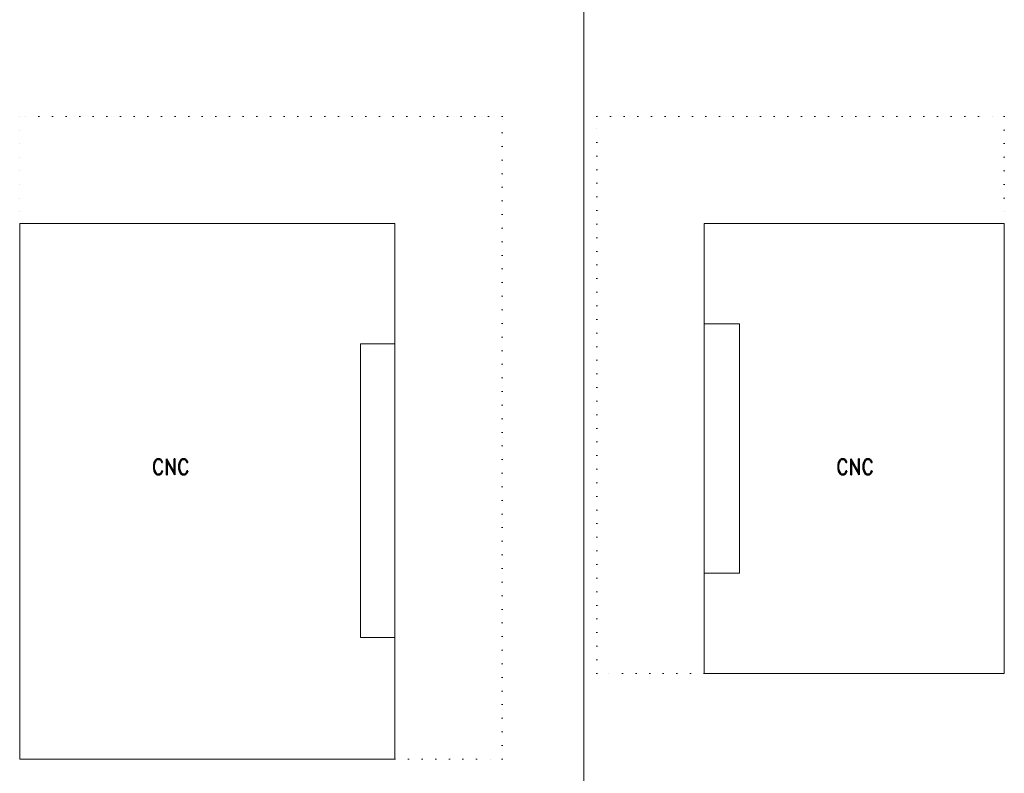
# Model space of a CAD drawing. Header units: millimetres. Extents: x 6491141 to 6692158, y 1846388 to 1929513.
# Tile 8 of 245: x 6511530 to 6520715, y 1907544 to 1914580. Entities that reach past the tile are written whole.
import ezdxf

# ---------------------------------------------------------------- set-up
doc = ezdxf.new("R2010")
doc.units = ezdxf.units.MM
doc.linetypes.add('TEČKOVANÁ', pattern=[6.35, 0, -6.35])
doc.layers.add('ZTI-SVODY', color=31, linetype='KANALIZACE', lineweight=40)
doc.styles.add('ROMAND', font='romand.shx', dxfattribs={"width": 0.85})
doc.styles.get("Standard").update_dxf_attribs({"font": 'romans.shx'})
doc.linetypes.add('KANALIZACE', pattern='A,30,-3.5,["C",Standard,S=2.54,R=0,X=-3.81,Y=-1.27],-0.001', length=33.501)

msp = doc.modelspace()

# ---------------------------------------------------------------- linework, layer by layer
at = {"color": 8, "linetype": 'TEČKOVANÁ', "lineweight": 13, "ltscale": 20}
for p, q in [((6516029.9, 1913677.1), (6511529.9, 1913677.1)), ((6511529.9, 1913677.1), (6511529.9, 1912677.1)), ((6516029.9, 1907677.1), (6516029.9, 1913677.1)), ((6516915.3, 1908477.1), (6516915.3, 1913677.1)), ((6516915.3, 1913677.1), (6520715.3, 1913677.1)), ((6520715.3, 1913677.1), (6520715.3, 1912677.1)), ((6517915.3, 1908477.1), (6516915.3, 1908477.1)), ((6515029.9, 1907677.1), (6516029.9, 1907677.1))]:
    msp.add_line(p, q, dxfattribs=at)
at = {"color": 8, "linetype": 'Continuous', "lineweight": 15}
for p, q in [((6511529.9, 1912677.1), (6511529.9, 1907677.1)), ((6515029.9, 1912677.1), (6511529.9, 1912677.1)), ((6515029.9, 1911554.5), (6515029.9, 1912677.1)), ((6517915.3, 1912677.1), (6517915.3, 1911740.4)), ((6520715.3, 1912677.1), (6517915.3, 1912677.1)), ((6520715.3, 1908477.1), (6520715.3, 1912677.1)), ((6518243.7, 1911740.4), (6517915.3, 1911740.4)), ((6517915.3, 1909413.6), (6517915.3, 1911740.4)), ((6518243.7, 1909413.6), (6518243.7, 1911740.4)), ((6515029.9, 1911554.5), (6514709.2, 1911554.5)), ((6514709.2, 1911554.5), (6514709.2, 1908811.6)), ((6515029.9, 1908811.6), (6515029.9, 1911554.5)), ((6517915.3, 1909413.6), (6517915.3, 1908477.1)), ((6517915.3, 1909413.6), (6518243.7, 1909413.6)), ((6514709.2, 1908811.6), (6515029.9, 1908811.6)), ((6515029.9, 1907677.1), (6515029.9, 1908811.6)), ((6517915.3, 1908477.1), (6520715.3, 1908477.1)), ((6511529.9, 1907677.1), (6515029.9, 1907677.1))]:
    msp.add_line(p, q, dxfattribs=at)
at = {"layer": 'ZTI-SVODY', "lineweight": 18, "ltscale": 50}
msp.add_line((6516792.7, 1919125.1), (6516792.7, 1906084.9), dxfattribs=at)

# ---------------------------------------------------------------- texts
at = {"color": 8, "char_height": 150, "width": 578.286, "attachment_point": 7, "style": 'ROMAND'}
for insert in [(6512763.9, 1910331.2), (6519147.9, 1910331.2)]:
    msp.add_mtext('{\\C0;CNC}', dxfattribs=dict(at, insert=insert))

doc.saveas('drawing.dxf')
